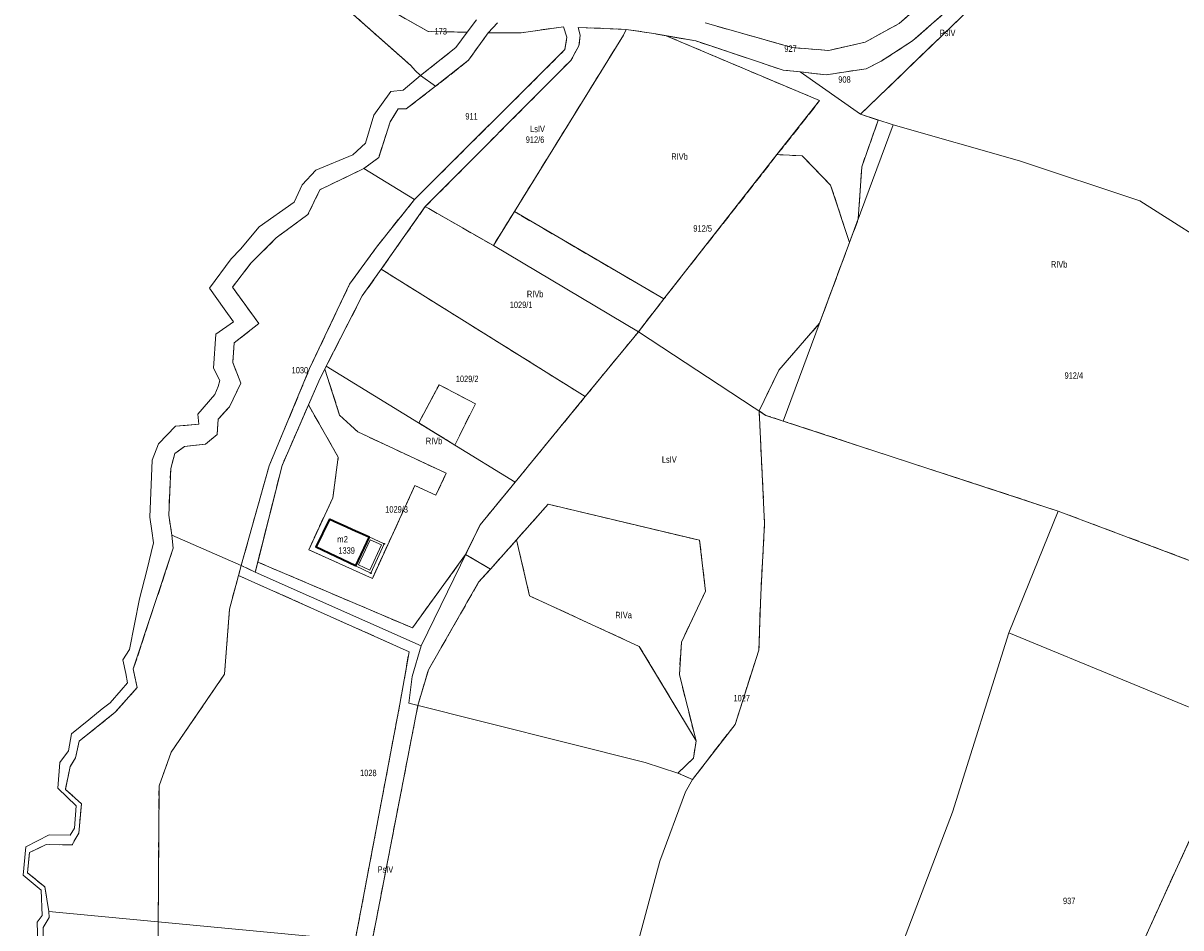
# Model space of a CAD drawing. Header units: metres. Extents: x 7496145 to 7500200, y 5498500 to 5502080.
# Tile 95 of 202: x 7496564 to 7496833, y 5500812 to 5501022. Entities that reach past the tile are written whole.
import ezdxf
from ezdxf.enums import TextEntityAlignment as Align

# ---------------------------------------------------------------- set-up
doc = ezdxf.new("R2010")
doc.units = ezdxf.units.M
doc.header["$MEASUREMENT"] = 0
for name, pattern in [('2.25_0.75', [3, 2.25, -0.75]), ('219-1000', [0]), ('egug-1000', [0])]:
    doc.linetypes.add(name, pattern=pattern)
doc.layers.get('0').update_dxf_attribs({"color": 2, "linetype": 'CONTINUOUS', "lineweight": 5})
for name, color, linetype in [('209-oznaczenie konturu klasyfikacyjnego', 7, 'CONTINUOUS'), ('211-numer działki ewidencyjnej', 7, 'CONTINUOUS'), ('217-kontur klasyfikacyjny', 7, 'CONTINUOUS'), ('218-kontur użytku gruntowego', 7, 'CONTINUOUS'), ('219-działka ewidencyjna', 7, 'CONTINUOUS'), ('312-budynek ewidencyjny', 7, 'CONTINUOUS'), ('312-oznaczenie budynku ewidencyjnego', 7, 'CONTINUOUS'), ('312-oznaczenie budynku ewidencyjnego-Atr117', 7, 'CONTINUOUS'), ('Punkt budynku', 7, 'CONTINUOUS'), ('taras', 7, 'CONTINUOUS')]:
    doc.layers.add(name, color=color, linetype=linetype)
doc.styles.get("Standard").update_dxf_attribs({"font": 'Working1250', "width": 0.75})

# ---------------------------------------------------------------- blocks, each defined once
blk = doc.blocks.new('PUNKTBUD')
at = {"color": 0}
blk.add_circle((0, 0), 0.09, dxfattribs=at)

msp = doc.modelspace()

# ---------------------------------------------------------------- linework, layer by layer
at = {"layer": '217-kontur klasyfikacyjny', "color": 3, "linetype": '2.25_0.75', "lineweight": 18, "flags": 128}
for points in [[(7496612.86, 5501048.77), (7496648.66, 5501017.03)], [(7496758.39, 5501000.95), (7496802.39, 5501043.44)], [(7496790.5, 5501035.65), (7496770.45, 5501017.95)], [(7496767.4, 5501022.02), (7496776.44, 5501030)], [(7496658.06, 5501020.19), (7496647, 5501026.38)], [(7496689.45, 5501021.24), (7496679.66, 5501019.87)], [(7496690.26, 5501018.86), (7496689.45, 5501021.24)], [(7496704.03, 5501020.65), (7496692.92, 5501021.11)], [(7496692.92, 5501021.11), (7496693.36, 5501019.33)], [(7496722.32, 5501022.15), (7496742.57, 5501016.42)], [(7496759.5, 5501017.7), (7496767.4, 5501022.02)], [(7496667.13, 5501019.96), (7496658.06, 5501020.19)], [(7496664.48, 5501016.42), (7496667.13, 5501019.96)], [(7496672, 5501019.84), (7496667.43, 5501013.47)], [(7496679.66, 5501019.87), (7496672, 5501019.84)], [(7496678.08, 5500978.37), (7496703.41, 5501019.34)], [(7496689.81, 5501015.94), (7496690.26, 5501018.86)], [(7496693.36, 5501019.33), (7496693.07, 5501016.84)], [(7496703.41, 5501019.34), (7496704.03, 5501020.65)], [(7496710.46, 5501019.67), (7496704.03, 5501020.65)], [(7496713.27, 5501019.17), (7496710.46, 5501019.67)], [(7496748.91, 5501004.12), (7496713.27, 5501019.17)], [(7496720.2, 5501017.95), (7496713.27, 5501019.17)], [(7496648.66, 5501017.03), (7496654.06, 5501012.25)], [(7496654.93, 5500981.21), (7496689.81, 5501015.94)], [(7496656.34, 5501009.93), (7496664.48, 5501016.42)], [(7496693.07, 5501016.84), (7496691.19, 5501013.45)], [(7496740.43, 5501011.2), (7496720.2, 5501017.95)], [(7496742.57, 5501016.42), (7496751.01, 5501015.76)], [(7496751.01, 5501015.76), (7496759.5, 5501017.7)], [(7496770.45, 5501017.95), (7496763.17, 5501013.24)], [(7496691.19, 5501013.45), (7496657.42, 5500979.55)], [(7496667.43, 5501013.47), (7496659.82, 5501007.44)], [(7496763.17, 5501013.24), (7496759.74, 5501011.53)], [(7496654.06, 5501012.25), (7496655.04, 5501011.09)], [(7496655.04, 5501011.09), (7496656.34, 5501009.93)], [(7496744.43, 5501010.78), (7496740.43, 5501011.2)], [(7496750.42, 5501010.11), (7496744.43, 5501010.78)], [(7496759.74, 5501011.53), (7496750.42, 5501010.11)], [(7496659.82, 5501007.44), (7496652.97, 5501002.2)], [(7496651.15, 5501002.24), (7496649.3, 5500999.2)], [(7496652.97, 5501002.2), (7496651.15, 5501002.24)], [(7496739.02, 5500991.59), (7496748.91, 5501004.12)], [(7496762.53, 5500999.61), (7496758.39, 5501000.95)], [(7496758.68, 5500988.79), (7496762.53, 5500999.61)], [(7496649.3, 5500999.2), (7496646.63, 5500990.96)], [(7496739.02, 5500991.59), (7496712.79, 5500958.12)], [(7496744.89, 5500991.3), (7496739.02, 5500991.59)], [(7496751.45, 5500984.54), (7496744.89, 5500991.3)], [(7496646.63, 5500990.96), (7496643.18, 5500988.36)], [(7496757.89, 5500976.69), (7496758.68, 5500988.79)], [(7496643.18, 5500988.36), (7496632.96, 5500983.45)], [(7496632.96, 5500983.45), (7496630.2, 5500977.7)], [(7496755.84, 5500971.19), (7496751.45, 5500984.54)], [(7496646.09, 5500970.15), (7496654.93, 5500981.21)], [(7496657.42, 5500979.55), (7496647.18, 5500965.03)], [(7496673.21, 5500970.5), (7496657.42, 5500979.55)], [(7496678.08, 5500978.37), (7496673.21, 5500970.5)], [(7496712.79, 5500958.12), (7496678.08, 5500978.37)], [(7496630.2, 5500977.7), (7496622.84, 5500972.29)], [(7496755.84, 5500971.19), (7496757.89, 5500976.69)], [(7496622.84, 5500972.29), (7496616.98, 5500966.45)], [(7496639.87, 5500961.54), (7496646.09, 5500970.15)], [(7496748.89, 5500952.52), (7496755.84, 5500971.19)], [(7496616.98, 5500966.45), (7496612.67, 5500960.83)], [(7496647.18, 5500965.03), (7496642.81, 5500958.84)], [(7496694.53, 5500935.49), (7496647.18, 5500965.03)], [(7496612.67, 5500960.83), (7496618.81, 5500952.4)], [(7496630.58, 5500941.97), (7496639.87, 5500961.54)], [(7496642.81, 5500958.84), (7496634.46, 5500942.51)], [(7496706.85, 5500950.53), (7496712.79, 5500958.12)], [(7496618.81, 5500952.4), (7496613.11, 5500947.96)], [(7496739.45, 5500941.6), (7496748.89, 5500952.52)], [(7496694.53, 5500935.49), (7496706.85, 5500950.53)], [(7496613.11, 5500947.96), (7496612.74, 5500943.37)], [(7496612.74, 5500943.37), (7496614.6, 5500938.59)], [(7496621.19, 5500919.44), (7496630.58, 5500941.97)], [(7496634.46, 5500942.51), (7496634.13, 5500941.86)], [(7496634.13, 5500941.86), (7496637.55, 5500931.19)], [(7496734.87, 5500932.17), (7496739.45, 5500941.6)], [(7496614.6, 5500938.59), (7496612, 5500933.1)], [(7496655.89, 5500929.37), (7496660.62, 5500938.24)], [(7496660.62, 5500938.24), (7496669.04, 5500933.82)], [(7496678.29, 5500915.64), (7496694.53, 5500935.49)], [(7496612, 5500933.1), (7496609.38, 5500930.27)], [(7496630.3, 5500933.54), (7496624.2, 5500919.52)], [(7496637.24, 5500921.44), (7496630.3, 5500933.54)], [(7496669.04, 5500933.82), (7496664.25, 5500924.25)], [(7496736.46, 5500931.13), (7496734.87, 5500932.17)], [(7496734.87, 5500932.17), (7496736.14, 5500906.06)], [(7496609.38, 5500930.27), (7496609.1, 5500926.66)], [(7496637.55, 5500931.19), (7496641.74, 5500927.3)], [(7496740.43, 5500929.81), (7496736.46, 5500931.13)], [(7496804.23, 5500908.94), (7496740.43, 5500929.81)], [(7496641.74, 5500927.3), (7496662.27, 5500917.71)], [(7496664.25, 5500924.25), (7496655.89, 5500929.37)], [(7496606.42, 5500924.47), (7496601.58, 5500923.93)], [(7496609.1, 5500926.66), (7496606.42, 5500924.47)], [(7496599.28, 5500922.25), (7496598.36, 5500918.79)], [(7496601.58, 5500923.93), (7496599.28, 5500922.25)], [(7496635.95, 5500912), (7496637.24, 5500921.44)], [(7496598.36, 5500918.79), (7496597.89, 5500907.98)], [(7496614.72, 5500896.35), (7496621.19, 5500919.44)], [(7496624.2, 5500919.52), (7496618.55, 5500897.12)], [(7496662.27, 5500917.71), (7496659.89, 5500912.62)], [(7496655.01, 5500914.84), (7496645.14, 5500893.29)], [(7496659.89, 5500912.62), (7496655.01, 5500914.84)], [(7496670.12, 5500905.73), (7496678.29, 5500915.64)], [(7496630.37, 5500899.97), (7496635.95, 5500912)], [(7496597.89, 5500907.98), (7496598.63, 5500903.37)], [(7496678.58, 5500902.27), (7496685.93, 5500910.51)], [(7496685.93, 5500910.51), (7496721.05, 5500902.18)], [(7496845.41, 5500893.49), (7496804.23, 5500908.94)], [(7496666.78, 5500898.86), (7496670.12, 5500905.73)], [(7496736.14, 5500906.06), (7496735.25, 5500889.58)], [(7496598.63, 5500903.37), (7496598.94, 5500900.3)], [(7496598.94, 5500900.3), (7496589.68, 5500872.31)], [(7496645.14, 5500893.29), (7496630.37, 5500899.97)], [(7496678.58, 5500902.27), (7496672.52, 5500895.48)], [(7496681.61, 5500889.28), (7496678.58, 5500902.27)], [(7496721.05, 5500902.18), (7496722.46, 5500890.37)], [(7496666.78, 5500898.86), (7496654.42, 5500881.84)], [(7496672.52, 5500895.48), (7496666.78, 5500898.86)], [(7496614.72, 5500896.35), (7496614.09, 5500894.01)], [(7496617.96, 5500894.76), (7496614.72, 5500896.35)], [(7496618.55, 5500897.12), (7496617.96, 5500894.76)], [(7496654.42, 5500881.84), (7496618.55, 5500897.12)], [(7496669.8, 5500892.43), (7496672.52, 5500895.48)], [(7496614.09, 5500894.01), (7496611.98, 5500886.16)], [(7496653.66, 5500876.3), (7496614.09, 5500894.01)], [(7496658.14, 5500872.08), (7496669.8, 5500892.43)], [(7496707.07, 5500877.54), (7496681.61, 5500889.28)], [(7496722.46, 5500890.37), (7496716.83, 5500878.5)], [(7496735.25, 5500889.58), (7496734.82, 5500876.64)], [(7496611.98, 5500886.16), (7496610.85, 5500871.1)], [(7496716.83, 5500878.5), (7496716.37, 5500870.98)], [(7496651.52, 5500864.18), (7496653.66, 5500876.3)], [(7496720.23, 5500855.62), (7496707.07, 5500877.54)], [(7496734.82, 5500876.64), (7496729.28, 5500859.47)], [(7496589.68, 5500872.31), (7496590.59, 5500868.01)], [(7496610.85, 5500871.1), (7496598.47, 5500852.99)], [(7496655.7, 5500863.82), (7496658.14, 5500872.08)], [(7496716.37, 5500870.98), (7496720.23, 5500855.62)], [(7496590.59, 5500868.01), (7496585.48, 5500862.26)], [(7496585.48, 5500862.26), (7496577.15, 5500855.59)], [(7496641.15, 5500809.31), (7496651.52, 5500864.18)], [(7496644.92, 5500808.43), (7496655.7, 5500863.82)], [(7496729.28, 5500859.47), (7496719.41, 5500846.67)], [(7496824.04, 5500809.19), (7496846.57, 5500858.55)], [(7496577.15, 5500855.59), (7496576.26, 5500851.72)], [(7496719.67, 5500851.63), (7496720.23, 5500855.62)], [(7496576.26, 5500851.72), (7496575.01, 5500849.7)], [(7496598.47, 5500852.99), (7496595.64, 5500845.22)], [(7496716.02, 5500848.19), (7496719.67, 5500851.63)], [(7496575.01, 5500849.7), (7496573.94, 5500844.37)], [(7496719.41, 5500846.67), (7496716.02, 5500848.19)], [(7496573.94, 5500844.37), (7496577.64, 5500841.06)], [(7496595.64, 5500845.22), (7496595.31, 5500789.71)], [(7496577.64, 5500841.06), (7496577.05, 5500834.21)], [(7496577.05, 5500834.21), (7496575.46, 5500831.5)], [(7496569.46, 5500831.61), (7496565.57, 5500829.75)], [(7496575.46, 5500831.5), (7496569.46, 5500831.61)], [(7496565.57, 5500829.75), (7496565.16, 5500825.04)], [(7496565.16, 5500825.04), (7496569.12, 5500821.79)], [(7496569.12, 5500821.79), (7496570.1, 5500816.07)], [(7496570.15, 5500814.71), (7496568.78, 5500812.37)], [(7496570.1, 5500816.07), (7496570.15, 5500814.71)], [(7496568.78, 5500812.37), (7496568.74, 5500803.11)]]:
    msp.add_lwpolyline(points, dxfattribs=at)
at = {"layer": '218-kontur użytku gruntowego', "color": 3, "linetype": 'egug-1000', "lineweight": 18, "flags": 128}
for points in [[(7496612.86, 5501048.77), (7496648.66, 5501017.03)], [(7496802.39, 5501043.44), (7496758.39, 5501000.95)], [(7496790.5, 5501035.65), (7496770.45, 5501017.95)], [(7496767.4, 5501022.02), (7496776.44, 5501030)], [(7496658.06, 5501020.19), (7496647, 5501026.38)], [(7496667.13, 5501019.96), (7496669.31, 5501022.86)], [(7496672, 5501019.84), (7496674.14, 5501022.17)], [(7496689.45, 5501021.24), (7496679.66, 5501019.87)], [(7496690.26, 5501018.86), (7496689.45, 5501021.24)], [(7496704.03, 5501020.65), (7496692.92, 5501021.11)], [(7496692.92, 5501021.11), (7496693.36, 5501019.33)], [(7496722.32, 5501022.15), (7496742.57, 5501016.42)], [(7496759.5, 5501017.7), (7496767.4, 5501022.02)], [(7496667.13, 5501019.96), (7496658.06, 5501020.19)], [(7496664.48, 5501016.42), (7496667.13, 5501019.96)], [(7496667.43, 5501013.47), (7496672, 5501019.84)], [(7496679.66, 5501019.87), (7496672, 5501019.84)], [(7496703.41, 5501019.34), (7496678.08, 5500978.37)], [(7496689.81, 5501015.94), (7496690.26, 5501018.86)], [(7496693.36, 5501019.33), (7496693.07, 5501016.84)], [(7496704.03, 5501020.65), (7496703.41, 5501019.34)], [(7496710.46, 5501019.67), (7496704.03, 5501020.65)], [(7496713.27, 5501019.17), (7496710.46, 5501019.67)], [(7496713.27, 5501019.17), (7496748.91, 5501004.12)], [(7496720.2, 5501017.95), (7496713.27, 5501019.17)], [(7496648.66, 5501017.03), (7496654.06, 5501012.25)], [(7496654.93, 5500981.21), (7496689.81, 5501015.94)], [(7496656.34, 5501009.93), (7496664.48, 5501016.42)], [(7496693.07, 5501016.84), (7496691.19, 5501013.45)], [(7496740.43, 5501011.2), (7496720.2, 5501017.95)], [(7496742.57, 5501016.42), (7496751.01, 5501015.76)], [(7496751.01, 5501015.76), (7496759.5, 5501017.7)], [(7496770.45, 5501017.95), (7496763.17, 5501013.24)], [(7496691.19, 5501013.45), (7496657.42, 5500979.55)], [(7496659.82, 5501007.44), (7496667.43, 5501013.47)], [(7496763.17, 5501013.24), (7496759.74, 5501011.53)], [(7496654.06, 5501012.25), (7496655.04, 5501011.09)], [(7496655.04, 5501011.09), (7496656.34, 5501009.93)], [(7496744.43, 5501010.78), (7496740.43, 5501011.2)], [(7496750.42, 5501010.11), (7496744.43, 5501010.78)], [(7496759.74, 5501011.53), (7496750.42, 5501010.11)], [(7496656.34, 5501009.93), (7496652.29, 5501006.51)], [(7496652.97, 5501002.2), (7496659.82, 5501007.44)], [(7496659.82, 5501007.44), (7496656.34, 5501009.93)], [(7496649.42, 5501006.2), (7496645.52, 5501000.78)], [(7496652.29, 5501006.51), (7496649.42, 5501006.2)], [(7496649.3, 5500999.2), (7496651.15, 5501002.24)], [(7496651.15, 5501002.24), (7496652.97, 5501002.2)], [(7496748.91, 5501004.12), (7496739.02, 5500991.59)], [(7496645.52, 5501000.78), (7496643.56, 5500994.26)], [(7496758.39, 5501000.95), (7496762.53, 5500999.61)], [(7496762.53, 5500999.61), (7496758.68, 5500988.79)], [(7496646.63, 5500990.96), (7496649.3, 5500999.2)], [(7496643.56, 5500994.26), (7496640.61, 5500991.52)], [(7496640.61, 5500991.52), (7496632.03, 5500987.97)], [(7496739.02, 5500991.59), (7496712.79, 5500958.12)], [(7496739.02, 5500991.59), (7496744.89, 5500991.3)], [(7496744.89, 5500991.3), (7496751.45, 5500984.54)], [(7496643.18, 5500988.36), (7496646.63, 5500990.96)], [(7496758.68, 5500988.79), (7496757.89, 5500976.69)], [(7496632.03, 5500987.97), (7496628.89, 5500984.6)], [(7496632.96, 5500983.45), (7496643.18, 5500988.36)], [(7496628.89, 5500984.6), (7496626.98, 5500980.57)], [(7496630.2, 5500977.7), (7496632.96, 5500983.45)], [(7496751.45, 5500984.54), (7496755.84, 5500971.19)], [(7496626.98, 5500980.57), (7496618.87, 5500974.86)], [(7496646.09, 5500970.15), (7496654.93, 5500981.21)], [(7496657.42, 5500979.55), (7496647.18, 5500965.03)], [(7496673.21, 5500970.5), (7496657.42, 5500979.55)], [(7496678.08, 5500978.37), (7496673.21, 5500970.5)], [(7496678.08, 5500978.37), (7496712.79, 5500958.12)], [(7496622.84, 5500972.29), (7496630.2, 5500977.7)], [(7496757.89, 5500976.69), (7496755.84, 5500971.19)], [(7496618.87, 5500974.86), (7496614.54, 5500969.69)], [(7496614.54, 5500969.69), (7496612.38, 5500967.46)], [(7496616.98, 5500966.45), (7496622.84, 5500972.29)], [(7496639.87, 5500961.54), (7496646.09, 5500970.15)], [(7496755.84, 5500971.19), (7496748.89, 5500952.52)], [(7496612.38, 5500967.46), (7496607.36, 5500960.61)], [(7496612.67, 5500960.83), (7496616.98, 5500966.45)], [(7496647.18, 5500965.03), (7496642.81, 5500958.84)], [(7496647.18, 5500965.03), (7496694.53, 5500935.49)], [(7496607.36, 5500960.61), (7496610.74, 5500955.87)], [(7496618.81, 5500952.4), (7496612.67, 5500960.83)], [(7496630.58, 5500941.97), (7496639.87, 5500961.54)], [(7496642.81, 5500958.84), (7496634.46, 5500942.51)], [(7496712.79, 5500958.12), (7496706.85, 5500950.53)], [(7496610.74, 5500955.87), (7496612.91, 5500952.83)], [(7496612.91, 5500952.83), (7496608.86, 5500949.94)], [(7496613.11, 5500947.96), (7496618.81, 5500952.4)], [(7496748.89, 5500952.52), (7496739.45, 5500941.6)], [(7496608.86, 5500949.94), (7496608.27, 5500942.06)], [(7496706.85, 5500950.53), (7496694.53, 5500935.49)], [(7496612.74, 5500943.37), (7496613.11, 5500947.96)], [(7496614.6, 5500938.59), (7496612.74, 5500943.37)], [(7496608.27, 5500942.06), (7496609.72, 5500939.21)], [(7496621.19, 5500919.44), (7496630.58, 5500941.97)], [(7496634.13, 5500941.86), (7496632.71, 5500939.08)], [(7496634.46, 5500942.51), (7496634.13, 5500941.86)], [(7496637.55, 5500931.19), (7496634.13, 5500941.86)], [(7496739.45, 5500941.6), (7496734.87, 5500932.17)], [(7496609.35, 5500937.83), (7496608.6, 5500935.95)], [(7496609.72, 5500939.21), (7496609.35, 5500937.83)], [(7496612, 5500933.1), (7496614.6, 5500938.59)], [(7496632.71, 5500939.08), (7496630.3, 5500933.54)], [(7496660.62, 5500938.24), (7496655.89, 5500929.37)], [(7496669.04, 5500933.82), (7496660.62, 5500938.24)], [(7496608.6, 5500935.95), (7496604.61, 5500931.42)], [(7496694.53, 5500935.49), (7496678.29, 5500915.64)], [(7496609.38, 5500930.27), (7496612, 5500933.1)], [(7496630.3, 5500933.54), (7496624.2, 5500919.52)], [(7496630.3, 5500933.54), (7496637.24, 5500921.44)], [(7496664.25, 5500924.25), (7496669.04, 5500933.82)], [(7496734.87, 5500932.17), (7496736.46, 5500931.13)], [(7496736.14, 5500906.06), (7496734.87, 5500932.17)], [(7496604.61, 5500931.42), (7496604.85, 5500929.05)], [(7496609.1, 5500926.66), (7496609.38, 5500930.27)], [(7496641.74, 5500927.3), (7496637.55, 5500931.19)], [(7496736.46, 5500931.13), (7496740.43, 5500929.81)], [(7496740.43, 5500929.81), (7496804.23, 5500908.94)], [(7496599.49, 5500928.59), (7496595.55, 5500924.53)], [(7496601.74, 5500928.78), (7496599.49, 5500928.59)], [(7496604.85, 5500929.05), (7496601.74, 5500928.78)], [(7496662.27, 5500917.71), (7496641.74, 5500927.3)], [(7496655.89, 5500929.37), (7496664.25, 5500924.25)], [(7496595.55, 5500924.53), (7496594.09, 5500920.76)], [(7496601.58, 5500923.93), (7496606.42, 5500924.47)], [(7496606.42, 5500924.47), (7496609.1, 5500926.66)], [(7496598.36, 5500918.79), (7496599.28, 5500922.25)], [(7496599.28, 5500922.25), (7496601.58, 5500923.93)], [(7496637.24, 5500921.44), (7496635.95, 5500912)], [(7496594.09, 5500920.76), (7496593.53, 5500907.51)], [(7496597.89, 5500907.98), (7496598.36, 5500918.79)], [(7496614.72, 5500896.35), (7496621.19, 5500919.44)], [(7496624.2, 5500919.52), (7496618.55, 5500897.12)], [(7496659.89, 5500912.62), (7496662.27, 5500917.71)], [(7496645.14, 5500893.29), (7496655.01, 5500914.84)], [(7496655.01, 5500914.84), (7496659.89, 5500912.62)], [(7496678.29, 5500915.64), (7496670.12, 5500905.73)], [(7496635.95, 5500912), (7496630.37, 5500899.97)], [(7496598.63, 5500903.37), (7496597.89, 5500907.98)], [(7496678.58, 5500902.27), (7496685.93, 5500910.51)], [(7496685.93, 5500910.51), (7496721.05, 5500902.18)], [(7496804.23, 5500908.94), (7496845.41, 5500893.49)], [(7496593.53, 5500907.51), (7496593.97, 5500904.39)], [(7496670.12, 5500905.73), (7496666.78, 5500898.86)], [(7496735.25, 5500889.58), (7496736.14, 5500906.06)], [(7496593.97, 5500904.39), (7496594.39, 5500901.56)], [(7496598.94, 5500900.3), (7496598.63, 5500903.37)], [(7496589.68, 5500872.31), (7496598.94, 5500900.3)], [(7496594.39, 5500901.56), (7496592.84, 5500895.19)], [(7496630.37, 5500899.97), (7496645.14, 5500893.29)], [(7496672.52, 5500895.48), (7496678.58, 5500902.27)], [(7496678.58, 5500902.27), (7496681.61, 5500889.28)], [(7496721.05, 5500902.18), (7496722.46, 5500890.37)], [(7496666.78, 5500898.86), (7496654.42, 5500881.84)], [(7496666.78, 5500898.86), (7496672.52, 5500895.48)], [(7496592.84, 5500895.19), (7496591.08, 5500888.58)], [(7496614.72, 5500896.35), (7496614.09, 5500894.01)], [(7496617.96, 5500894.76), (7496614.72, 5500896.35)], [(7496618.55, 5500897.12), (7496617.96, 5500894.76)], [(7496654.42, 5500881.84), (7496618.55, 5500897.12)], [(7496672.52, 5500895.48), (7496669.8, 5500892.43)], [(7496614.09, 5500894.01), (7496611.98, 5500886.16)], [(7496653.66, 5500876.3), (7496614.09, 5500894.01)], [(7496669.8, 5500892.43), (7496658.14, 5500872.08)], [(7496681.61, 5500889.28), (7496707.07, 5500877.54)], [(7496722.46, 5500890.37), (7496716.83, 5500878.5)], [(7496734.82, 5500876.64), (7496735.25, 5500889.58)], [(7496591.08, 5500888.58), (7496588.82, 5500876.86)], [(7496611.98, 5500886.16), (7496610.85, 5500871.1)], [(7496716.83, 5500878.5), (7496716.37, 5500870.98)], [(7496588.82, 5500876.86), (7496587.27, 5500874.46)], [(7496651.52, 5500864.18), (7496653.66, 5500876.3)], [(7496707.07, 5500877.54), (7496720.23, 5500855.62)], [(7496729.28, 5500859.47), (7496734.82, 5500876.64)], [(7496587.27, 5500874.46), (7496587.96, 5500871.27)], [(7496587.96, 5500871.27), (7496588.32, 5500869.09)], [(7496590.59, 5500868.01), (7496589.68, 5500872.31)], [(7496610.85, 5500871.1), (7496598.47, 5500852.99)], [(7496658.14, 5500872.08), (7496655.7, 5500863.82)], [(7496716.37, 5500870.98), (7496720.23, 5500855.62)], [(7496585.48, 5500862.26), (7496590.59, 5500868.01)], [(7496588.32, 5500869.09), (7496586.85, 5500867.43)], [(7496586.85, 5500867.43), (7496584.34, 5500864.47)], [(7496577.15, 5500855.59), (7496585.48, 5500862.26)], [(7496582.45, 5500863.04), (7496579.37, 5500860.53)], [(7496584.34, 5500864.47), (7496582.45, 5500863.04)], [(7496641.15, 5500809.31), (7496651.52, 5500864.18)], [(7496655.7, 5500863.82), (7496644.92, 5500808.43)], [(7496579.37, 5500860.53), (7496575.34, 5500857.3)], [(7496575.34, 5500857.3), (7496574.64, 5500853.32)], [(7496719.41, 5500846.67), (7496729.28, 5500859.47)], [(7496846.57, 5500858.55), (7496824.04, 5500809.19)], [(7496576.26, 5500851.72), (7496577.15, 5500855.59)], [(7496720.23, 5500855.62), (7496719.67, 5500851.63)], [(7496574.64, 5500853.32), (7496572.66, 5500850.61)], [(7496575.01, 5500849.7), (7496576.26, 5500851.72)], [(7496598.47, 5500852.99), (7496595.64, 5500845.22)], [(7496719.67, 5500851.63), (7496716.02, 5500848.19)], [(7496572.66, 5500850.61), (7496572.13, 5500844.69)], [(7496573.94, 5500844.37), (7496575.01, 5500849.7)], [(7496716.02, 5500848.19), (7496719.41, 5500846.67)], [(7496572.13, 5500844.69), (7496576.41, 5500840.54)], [(7496577.64, 5500841.06), (7496573.94, 5500844.37)], [(7496595.64, 5500845.22), (7496595.31, 5500789.71)], [(7496577.05, 5500834.21), (7496577.64, 5500841.06)], [(7496576.41, 5500840.54), (7496576.01, 5500835.36)], [(7496570.18, 5500833.85), (7496564.71, 5500831.08)], [(7496575.04, 5500833.8), (7496570.18, 5500833.85)], [(7496576.01, 5500835.36), (7496575.04, 5500833.8)], [(7496575.46, 5500831.5), (7496577.05, 5500834.21)], [(7496564.71, 5500831.08), (7496564.12, 5500824.53)], [(7496565.57, 5500829.75), (7496569.46, 5500831.61)], [(7496569.46, 5500831.61), (7496575.46, 5500831.5)], [(7496565.16, 5500825.04), (7496565.57, 5500829.75)], [(7496569.12, 5500821.79), (7496565.16, 5500825.04)], [(7496564.12, 5500824.53), (7496568.31, 5500820.98)], [(7496568.31, 5500820.98), (7496568.55, 5500815.14)], [(7496570.1, 5500816.07), (7496569.12, 5500821.79)], [(7496568.55, 5500815.14), (7496567.38, 5500813.57)], [(7496568.78, 5500812.37), (7496570.15, 5500814.71)], [(7496570.15, 5500814.71), (7496570.1, 5500816.07)], [(7496567.38, 5500813.57), (7496567.67, 5500803.28)], [(7496568.74, 5500803.11), (7496568.78, 5500812.37)]]:
    msp.add_lwpolyline(points, dxfattribs=at)
at = {"layer": '219-działka ewidencyjna', "color": 3, "linetype": '219-1000', "lineweight": 18, "flags": 128}
for points in [[(7496654.06, 5501012.25), (7496612.86, 5501048.77)], [(7496758.39, 5501000.95), (7496802.39, 5501043.44)], [(7496767.4, 5501022.02), (7496792.92, 5501044.53)], [(7496770.45, 5501017.95), (7496790.5, 5501035.65)], [(7496647, 5501026.38), (7496658.06, 5501020.19)], [(7496667.13, 5501019.96), (7496669.31, 5501022.86)], [(7496672, 5501019.84), (7496674.14, 5501022.17)], [(7496679.66, 5501019.87), (7496689.45, 5501021.24)], [(7496689.45, 5501021.24), (7496690.26, 5501018.86)], [(7496692.92, 5501021.11), (7496704.03, 5501020.65)], [(7496692.92, 5501021.11), (7496693.36, 5501019.33)], [(7496722.32, 5501022.15), (7496742.57, 5501016.42)], [(7496759.5, 5501017.7), (7496767.4, 5501022.02)], [(7496658.06, 5501020.19), (7496667.13, 5501019.96)], [(7496664.48, 5501016.42), (7496667.13, 5501019.96)], [(7496667.43, 5501013.47), (7496672, 5501019.84)], [(7496672, 5501019.84), (7496679.66, 5501019.87)], [(7496673.21, 5500970.5), (7496703.41, 5501019.34)], [(7496689.81, 5501015.94), (7496690.26, 5501018.86)], [(7496693.07, 5501016.84), (7496693.36, 5501019.33)], [(7496703.41, 5501019.34), (7496704.03, 5501020.65)], [(7496704.03, 5501020.65), (7496710.46, 5501019.67)], [(7496710.46, 5501019.67), (7496720.2, 5501017.95)], [(7496654.93, 5500981.21), (7496689.81, 5501015.94)], [(7496664.48, 5501016.42), (7496656.34, 5501009.93)], [(7496691.19, 5501013.45), (7496693.07, 5501016.84)], [(7496720.2, 5501017.95), (7496740.43, 5501011.2)], [(7496742.57, 5501016.42), (7496751.01, 5501015.76)], [(7496751.01, 5501015.76), (7496759.5, 5501017.7)], [(7496763.17, 5501013.24), (7496770.45, 5501017.95)], [(7496657.42, 5500979.55), (7496691.19, 5501013.45)], [(7496667.43, 5501013.47), (7496659.82, 5501007.44)], [(7496759.74, 5501011.53), (7496763.17, 5501013.24)], [(7496654.06, 5501012.25), (7496655.04, 5501011.09)], [(7496655.04, 5501011.09), (7496656.34, 5501009.93)], [(7496740.43, 5501011.2), (7496744.43, 5501010.78)], [(7496744.43, 5501010.78), (7496750.42, 5501010.11)], [(7496744.43, 5501010.78), (7496758.39, 5501000.95)], [(7496750.42, 5501010.11), (7496759.74, 5501011.53)], [(7496652.29, 5501006.51), (7496656.34, 5501009.93)], [(7496652.97, 5501002.2), (7496659.82, 5501007.44)], [(7496645.52, 5501000.78), (7496649.42, 5501006.2)], [(7496649.42, 5501006.2), (7496652.29, 5501006.51)], [(7496649.3, 5500999.2), (7496651.15, 5501002.24)], [(7496651.15, 5501002.24), (7496652.97, 5501002.2)], [(7496643.56, 5500994.26), (7496645.52, 5501000.78)], [(7496758.39, 5501000.95), (7496766.01, 5500998.49)], [(7496646.63, 5500990.96), (7496649.3, 5500999.2)], [(7496740.43, 5500929.81), (7496766.01, 5500998.49)], [(7496795.31, 5500990.17), (7496766.01, 5500998.49)], [(7496640.61, 5500991.52), (7496643.56, 5500994.26)], [(7496632.03, 5500987.97), (7496640.61, 5500991.52)], [(7496643.18, 5500988.36), (7496646.63, 5500990.96)], [(7496795.31, 5500990.17), (7496823.23, 5500980.86)], [(7496628.89, 5500984.6), (7496632.03, 5500987.97)], [(7496632.96, 5500983.45), (7496643.18, 5500988.36)], [(7496643.18, 5500988.36), (7496654.93, 5500981.21)], [(7496626.98, 5500980.57), (7496628.89, 5500984.6)], [(7496630.2, 5500977.7), (7496632.96, 5500983.45)], [(7496618.87, 5500974.86), (7496626.98, 5500980.57)], [(7496646.09, 5500970.15), (7496654.93, 5500981.21)], [(7496823.23, 5500980.86), (7496844.17, 5500967.61)], [(7496657.42, 5500979.55), (7496647.18, 5500965.03)], [(7496657.42, 5500979.55), (7496673.21, 5500970.5)], [(7496622.84, 5500972.29), (7496630.2, 5500977.7)], [(7496614.54, 5500969.69), (7496618.87, 5500974.86)], [(7496612.38, 5500967.46), (7496614.54, 5500969.69)], [(7496616.98, 5500966.45), (7496622.84, 5500972.29)], [(7496639.87, 5500961.54), (7496646.09, 5500970.15)], [(7496673.21, 5500970.5), (7496706.85, 5500950.53)], [(7496607.36, 5500960.61), (7496612.38, 5500967.46)], [(7496612.67, 5500960.83), (7496616.98, 5500966.45)], [(7496642.81, 5500958.84), (7496647.18, 5500965.03)], [(7496647.18, 5500965.03), (7496694.53, 5500935.49)], [(7496607.36, 5500960.61), (7496610.74, 5500955.87)], [(7496612.67, 5500960.83), (7496618.81, 5500952.4)], [(7496630.58, 5500941.97), (7496639.87, 5500961.54)], [(7496642.81, 5500958.84), (7496634.46, 5500942.51)], [(7496610.74, 5500955.87), (7496612.91, 5500952.83)], [(7496608.86, 5500949.94), (7496612.91, 5500952.83)], [(7496613.11, 5500947.96), (7496618.81, 5500952.4)], [(7496608.27, 5500942.06), (7496608.86, 5500949.94)], [(7496694.53, 5500935.49), (7496706.85, 5500950.53)], [(7496706.85, 5500950.53), (7496736.46, 5500931.13)], [(7496612.74, 5500943.37), (7496613.11, 5500947.96)], [(7496612.74, 5500943.37), (7496614.6, 5500938.59)], [(7496608.27, 5500942.06), (7496609.72, 5500939.21)], [(7496621.19, 5500919.44), (7496630.58, 5500941.97)], [(7496632.71, 5500939.08), (7496634.46, 5500942.51)], [(7496634.46, 5500942.51), (7496678.29, 5500915.64)], [(7496608.6, 5500935.95), (7496609.35, 5500937.83)], [(7496609.35, 5500937.83), (7496609.72, 5500939.21)], [(7496612, 5500933.1), (7496614.6, 5500938.59)], [(7496632.71, 5500939.08), (7496624.2, 5500919.52)], [(7496604.61, 5500931.42), (7496608.6, 5500935.95)], [(7496678.29, 5500915.64), (7496694.53, 5500935.49)], [(7496609.38, 5500930.27), (7496612, 5500933.1)], [(7496604.61, 5500931.42), (7496604.85, 5500929.05)], [(7496609.1, 5500926.66), (7496609.38, 5500930.27)], [(7496736.46, 5500931.13), (7496740.43, 5500929.81)], [(7496740.43, 5500929.81), (7496804.23, 5500908.94)], [(7496595.55, 5500924.53), (7496599.49, 5500928.59)], [(7496599.49, 5500928.59), (7496604.85, 5500929.05)], [(7496594.09, 5500920.76), (7496595.55, 5500924.53)], [(7496601.58, 5500923.93), (7496606.42, 5500924.47)], [(7496606.42, 5500924.47), (7496609.1, 5500926.66)], [(7496598.36, 5500918.79), (7496599.28, 5500922.25)], [(7496599.28, 5500922.25), (7496601.58, 5500923.93)], [(7496593.53, 5500907.51), (7496594.09, 5500920.76)], [(7496597.89, 5500907.98), (7496598.36, 5500918.79)], [(7496621.19, 5500919.44), (7496614.72, 5500896.35)], [(7496617.96, 5500894.76), (7496624.2, 5500919.52)], [(7496670.12, 5500905.73), (7496678.29, 5500915.64)], [(7496597.89, 5500907.98), (7496598.63, 5500903.37)], [(7496792.8, 5500880.71), (7496804.23, 5500908.94)], [(7496804.23, 5500908.94), (7496845.41, 5500893.49)], [(7496593.53, 5500907.51), (7496593.97, 5500904.39)], [(7496656.46, 5500877.65), (7496670.12, 5500905.73)], [(7496593.97, 5500904.39), (7496594.39, 5500901.56)], [(7496598.63, 5500903.37), (7496598.94, 5500900.3)], [(7496598.63, 5500903.37), (7496614.72, 5500896.35)], [(7496589.68, 5500872.31), (7496598.94, 5500900.3)], [(7496592.84, 5500895.19), (7496594.39, 5500901.56)], [(7496591.08, 5500888.58), (7496592.84, 5500895.19)], [(7496614.72, 5500896.35), (7496617.96, 5500894.76)], [(7496617.96, 5500894.76), (7496656.46, 5500877.65)], [(7496588.82, 5500876.86), (7496591.08, 5500888.58)], [(7496779.7, 5500839.1), (7496792.8, 5500880.71)], [(7496792.8, 5500880.71), (7496848.31, 5500857.83)], [(7496587.27, 5500874.46), (7496588.82, 5500876.86)], [(7496654.34, 5500870.6), (7496656.46, 5500877.65)], [(7496587.27, 5500874.46), (7496587.96, 5500871.27)], [(7496587.96, 5500871.27), (7496588.32, 5500869.09)], [(7496589.68, 5500872.31), (7496590.59, 5500868.01)], [(7496653.6, 5500864.35), (7496654.34, 5500870.6)], [(7496585.48, 5500862.26), (7496590.59, 5500868.01)], [(7496586.85, 5500867.43), (7496588.32, 5500869.09)], [(7496584.34, 5500864.47), (7496586.85, 5500867.43)], [(7496577.15, 5500855.59), (7496585.48, 5500862.26)], [(7496579.37, 5500860.53), (7496582.45, 5500863.04)], [(7496582.45, 5500863.04), (7496584.34, 5500864.47)], [(7496653.6, 5500864.35), (7496708.46, 5500850.6)], [(7496575.34, 5500857.3), (7496579.37, 5500860.53)], [(7496574.64, 5500853.32), (7496575.34, 5500857.3)], [(7496576.26, 5500851.72), (7496577.15, 5500855.59)], [(7496572.66, 5500850.61), (7496574.64, 5500853.32)], [(7496575.01, 5500849.7), (7496576.26, 5500851.72)], [(7496572.13, 5500844.69), (7496572.66, 5500850.61)], [(7496573.94, 5500844.37), (7496575.01, 5500849.7)], [(7496708.46, 5500850.6), (7496716.02, 5500848.19)], [(7496716.02, 5500848.19), (7496719.41, 5500846.67)], [(7496717.83, 5500843.84), (7496719.41, 5500846.67)], [(7496572.13, 5500844.69), (7496576.41, 5500840.54)], [(7496573.94, 5500844.37), (7496577.64, 5500841.06)], [(7496711.83, 5500827.73), (7496717.83, 5500843.84)], [(7496577.05, 5500834.21), (7496577.64, 5500841.06)], [(7496576.01, 5500835.36), (7496576.41, 5500840.54)], [(7496757.98, 5500782.07), (7496779.7, 5500839.1)], [(7496564.71, 5500831.08), (7496570.18, 5500833.85)], [(7496570.18, 5500833.85), (7496575.04, 5500833.8)], [(7496575.04, 5500833.8), (7496576.01, 5500835.36)], [(7496575.46, 5500831.5), (7496577.05, 5500834.21)], [(7496564.12, 5500824.53), (7496564.71, 5500831.08)], [(7496565.57, 5500829.75), (7496569.46, 5500831.61)], [(7496569.46, 5500831.61), (7496575.46, 5500831.5)], [(7496565.16, 5500825.04), (7496565.57, 5500829.75)], [(7496706.6, 5500808.2), (7496711.83, 5500827.73)], [(7496565.16, 5500825.04), (7496569.12, 5500821.79)], [(7496564.12, 5500824.53), (7496568.31, 5500820.98)], [(7496568.31, 5500820.98), (7496568.55, 5500815.14)], [(7496569.12, 5500821.79), (7496570.1, 5500816.07)], [(7496567.38, 5500813.57), (7496568.55, 5500815.14)], [(7496568.78, 5500812.37), (7496570.15, 5500814.71)], [(7496570.1, 5500816.07), (7496641.15, 5500809.31)], [(7496570.1, 5500816.07), (7496570.15, 5500814.71)], [(7496567.38, 5500813.57), (7496567.67, 5500803.28)], [(7496568.74, 5500803.11), (7496568.78, 5500812.37)]]:
    msp.add_lwpolyline(points, dxfattribs=at)
at = {"layer": '312-budynek ewidencyjny', "color": 7, "linetype": 'Continuous', "lineweight": 35, "flags": 128}
for points in [[(7496632.08, 5500900.59), (7496635.29, 5500907.03)], [(7496635.29, 5500907.03), (7496637.13, 5500906.2)], [(7496637.13, 5500906.2), (7496638.36, 5500905.65)], [(7496638.36, 5500905.65), (7496641.23, 5500904.36)], [(7496641.23, 5500904.36), (7496642.31, 5500903.88)], [(7496644.37, 5500902.96), (7496641.26, 5500896.27)], [(7496642.31, 5500903.88), (7496644.37, 5500902.96)], [(7496641.26, 5500896.27), (7496632.08, 5500900.59)]]:
    msp.add_lwpolyline(points, dxfattribs=at)
at = {"layer": 'taras', "color": 0, "lineweight": 18}
for p, q in [((7496641.26, 5500896.27), (7496644.37, 5500902.96)), ((7496644.37, 5500902.96), (7496647.9, 5500901.32)), ((7496641.92, 5500896.5), (7496644.61, 5500902.3)), ((7496647.24, 5500901.08), (7496644.54, 5500895.21)), ((7496644.61, 5500902.3), (7496647.24, 5500901.08)), ((7496647.9, 5500901.32), (7496644.78, 5500894.54)), ((7496644.78, 5500894.54), (7496641.26, 5500896.27)), ((7496644.54, 5500895.21), (7496641.92, 5500896.5))]:
    msp.add_line(p, q, dxfattribs=at)

# ---------------------------------------------------------------- block references
at = {"layer": 'Punkt budynku', "color": 5, "linetype": 'Continuous', "lineweight": 13}
for p in [(7496635.29, 5500907.03), (7496637.13, 5500906.2), (7496638.36, 5500905.65), (7496641.23, 5500904.36), (7496642.31, 5500903.88), (7496644.37, 5500902.96), (7496632.08, 5500900.59), (7496647.9, 5500901.32), (7496641.26, 5500896.27), (7496644.78, 5500894.54)]:
    msp.add_blockref('PUNKTBUD', p, dxfattribs=at)

# ---------------------------------------------------------------- texts
at = {"layer": '209-oznaczenie konturu klasyfikacyjnego', "color": 3, "linetype": 'Continuous', "lineweight": 18, "width": 0.79}
for s, p in [('PsIV', (7496776.79, 5501019.08)), ('LsIV', (7496681.73, 5500996.81)), ('RIVb', (7496714.5, 5500990.39)), ('RIVb', (7496802.57, 5500965.41)), ('RIVb', (7496680.99, 5500958.52)), ('RIVb', (7496657.54, 5500924.44)), ('LsIV', (7496712.31, 5500920.13)), ('RIVa', (7496701.52, 5500884.07)), ('PsIV', (7496646.35, 5500825.06))]:
    msp.add_text(s, height=1.5, dxfattribs=at).set_placement(p)
at = {"layer": '211-numer działki ewidencyjnej', "color": 3, "linetype": 'Continuous', "lineweight": 18, "width": 0.79}
for s, p in [('173', (7496659.58, 5501020.96)), ('927', (7496740.72, 5501016.93)), ('908', (7496753.24, 5501009.76)), ('911', (7496666.72, 5501001.23)), ('912/6', (7496680.73, 5500995.81)), ('912/5', (7496719.61, 5500975.23)), ('1029/1', (7496677.02, 5500957.52)), ('1030', (7496626.41, 5500942.36)), ('1029/2', (7496664.5, 5500940.34)), ('912/4', (7496805.73, 5500941.11)), ('1029/3', (7496648.13, 5500910.08)), ('1027', (7496728.92, 5500866.3)), ('1028', (7496642.29, 5500848.96)), ('937', (7496805.38, 5500819.28))]:
    msp.add_text(s, height=1.5, dxfattribs=at).set_placement(p, align=Align.TOP_LEFT)
at = {"layer": '312-oznaczenie budynku ewidencyjnego', "color": 7, "linetype": 'Continuous', "lineweight": 18, "width": 0.79}
msp.add_text('1339', height=1.5, dxfattribs=at).set_placement((7496637.25, 5500900.54), align=Align.TOP_LEFT)
at = {"layer": '312-oznaczenie budynku ewidencyjnego-Atr117', "color": 7, "width": 0.9}
msp.add_text('m2', height=1.5, dxfattribs=at).set_placement((7496638.23, 5500901.65), align=Align.CENTER)

doc.saveas('drawing.dxf')
